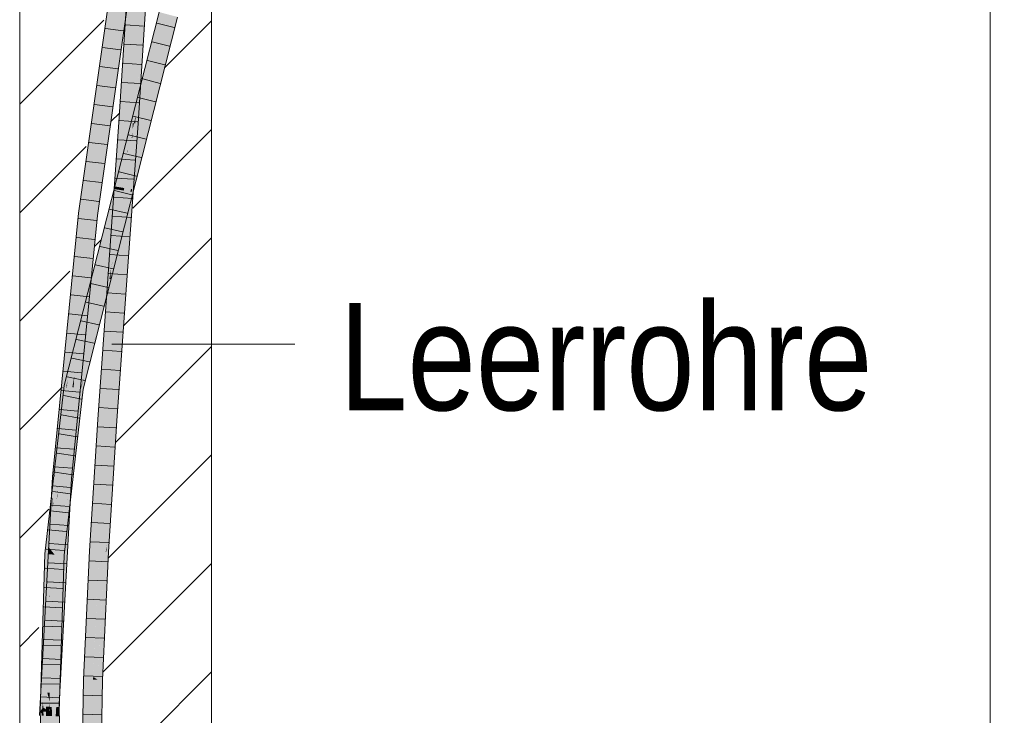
# Model space of a CAD drawing. Extents: x -720 to 300, y 62 to 1162.
# Tile 127 of 143: x 164 to 177, y 808 to 817. Entities that reach past the tile are written whole.
import ezdxf
from ezdxf.lldxf.tags import DXFTag

# ---------------------------------------------------------------- set-up
doc = ezdxf.new("R2010")
doc.units = 0
doc.layers.get('0').update_dxf_attribs({"lineweight": 13})
for name, color, linetype, lineweight, true_color in [('E_Detail_Beschriftung', 7, 'Continuous', 13, 0x009900), ('E_Detail_Wandschraffur', 7, 'Continuous', 5, 0xc0c0c0), ('E_Leerrohr 25-A06G942U8I', 7, 'Continuous', 9, 0xff8000), ('E_Leerrohr 25-Shading', 7, 'Continuous', 9, 0xff8000)]:
    doc.layers.add(name, color=color, linetype=linetype, lineweight=lineweight, true_color=true_color)
doc.layers.add('E_Detail_Linie_Text_Bem', color=7, linetype='Continuous', lineweight=13)
doc.styles.get("Standard").update_dxf_attribs({"font": 'ARIALN.TTF'})
tags = doc.linetypes.add('fein_strichliert', pattern=[4, 1, -2, 1]).pattern_tags.tags
tags[8:9] = [DXFTag(74, 4), DXFTag(75, 0), DXFTag(340, '0'), DXFTag(46, 0.0), DXFTag(50, 0.0), DXFTag(44, 0.0), DXFTag(45, 0.0)]
tags[6:7] = [DXFTag(74, 4), DXFTag(75, 0), DXFTag(340, '0'), DXFTag(46, 0.0), DXFTag(50, 0.0), DXFTag(44, 0.0), DXFTag(45, 0.0)]
tags[4:5] = [DXFTag(74, 4), DXFTag(75, 0), DXFTag(340, '0'), DXFTag(46, 0.0), DXFTag(50, 0.0), DXFTag(44, 0.0), DXFTag(45, 0.0)]
tags = doc.linetypes.add('fein_strichliert-A06G942X8I', pattern=[4, 1, -2, 1]).pattern_tags.tags
tags[8:9] = [DXFTag(74, 4), DXFTag(75, 0), DXFTag(340, '0'), DXFTag(46, 0.0), DXFTag(50, 0.0), DXFTag(44, 0.0), DXFTag(45, 0.0)]
tags[6:7] = [DXFTag(74, 4), DXFTag(75, 0), DXFTag(340, '0'), DXFTag(46, 0.0), DXFTag(50, 0.0), DXFTag(44, 0.0), DXFTag(45, 0.0)]
tags[4:5] = [DXFTag(74, 4), DXFTag(75, 0), DXFTag(340, '0'), DXFTag(46, 0.0), DXFTag(50, 0.0), DXFTag(44, 0.0), DXFTag(45, 0.0)]

# ---------------------------------------------------------------- blocks, each defined once
blk = doc.blocks.new('Shading-A06G93Y98I', base_point=(164.311, 821.664))
at = {"layer": 'E_Leerrohr 25-Shading', "color": 31, "true_color": 0xfabd7f}
for points in [[(165.317, 818.511), (164.805, 814.91), (164.847, 814.573), (164.773, 814.582)], [(165.32, 818.51), (165.317, 818.511), (164.847, 814.573)], [(165.404, 818.498), (165.32, 818.51), (164.847, 814.573)], [(164.847, 814.573), (164.935, 814.563), (165.404, 818.498), (165.492, 818.486)], [(165.373, 815.763), (165.43, 818.053), (165.285, 815.769)], [(165.373, 815.763), (165.522, 818.1), (165.43, 818.053), (165.436, 818.105)], [(165.522, 818.1), (165.373, 815.763), (165.388, 815.762)], [(165.522, 818.1), (165.388, 815.762), (165.506, 817.494), (165.43, 815.759)], [(165.553, 818.098), (165.506, 817.494), (165.468, 815.859), (165.464, 815.84)], [(165.553, 818.098), (165.468, 815.859), (165.508, 816.481)], [(165.508, 816.481), (165.61, 818.095), (165.553, 818.098)], [(165.506, 817.494), (165.43, 815.759), (165.464, 815.84), (165.445, 815.758)], [(165.894, 817.176), (165.808, 817.199), (165.67, 816.298), (165.682, 816.674)], [(165.688, 816.007), (165.979, 817.154), (165.67, 816.298), (165.894, 817.176)], [(165.682, 816.674), (165.808, 817.199), (165.683, 816.704)], [(165.683, 816.704), (165.589, 816.337), (165.682, 816.674), (165.586, 816.277)], [(165.67, 816.298), (165.682, 816.674), (165.571, 816.021), (165.586, 816.277)], [(165.589, 816.337), (165.511, 816.028), (165.586, 816.277), (165.526, 816.027)], [(165.599, 816.018), (165.516, 815.331), (165.67, 816.298), (165.688, 816.007)], [(165.586, 816.277), (165.526, 816.027), (165.571, 816.021)], [(165.67, 816.298), (165.571, 816.021), (165.599, 816.018)], [(165.526, 816.027), (165.511, 816.028), (165.458, 815.744), (165.468, 815.859)], [(165.482, 815.555), (165.599, 816.018), (165.458, 815.744), (165.526, 816.027)], [(165.599, 816.018), (165.502, 815.635), (165.552, 815.628)], [(165.468, 815.859), (165.394, 815.567), (165.435, 815.652), (165.414, 815.565)], [(165.458, 815.744), (165.468, 815.859), (165.435, 815.652)], [(165.445, 815.758), (165.462, 815.757), (165.464, 815.84)], [(165.464, 815.84), (165.462, 815.757), (165.468, 815.859)], [(165.373, 815.763), (165.285, 815.769), (165.229, 813.721), (165.14, 813.728)], [(165.314, 814.881), (165.373, 815.763), (165.311, 814.881)], [(165.363, 815.396), (165.373, 815.763), (165.342, 815.305)], [(165.388, 815.762), (165.373, 815.763), (165.367, 815.414), (165.363, 815.396)], [(165.388, 815.762), (165.367, 815.414), (165.43, 815.759), (165.398, 815.551)], [(165.462, 815.757), (165.388, 814.869), (165.398, 814.867)], [(165.388, 814.869), (165.462, 815.757), (165.421, 815.564), (165.452, 815.757)], [(165.426, 815.673), (165.43, 815.759), (165.398, 815.551)], [(165.452, 815.757), (165.445, 815.758), (165.421, 815.564), (165.426, 815.673)], [(165.44, 815.561), (165.457, 815.743), (165.421, 815.564), (165.435, 815.652)], [(165.445, 815.758), (165.43, 815.759), (165.426, 815.673)], [(165.441, 815.561), (165.458, 815.744), (165.44, 815.561), (165.457, 815.743)], [(165.482, 815.555), (165.458, 815.744), (165.441, 815.561)], [(165.482, 815.555), (165.371, 815.118), (165.374, 814.773), (165.238, 814.235)], [(165.414, 815.565), (165.394, 815.567), (165.309, 815.128), (165.283, 815.132)], [(165.309, 815.128), (165.35, 815.122), (165.414, 815.565), (165.421, 815.564)], [(165.35, 815.122), (165.371, 815.118), (165.421, 815.564), (165.438, 815.561)], [(165.388, 814.869), (165.426, 815.673), (165.361, 815.304), (165.398, 815.551)], [(165.367, 815.414), (165.361, 815.304), (165.398, 815.551)], [(165.371, 815.118), (165.482, 815.555), (165.438, 815.561)], [(165.482, 815.555), (165.411, 815.035), (165.516, 815.331), (165.407, 814.901)], [(165.435, 815.652), (165.414, 815.565), (165.421, 815.564)], [(165.502, 815.635), (165.482, 815.555), (165.552, 815.628), (165.516, 815.331)], [(165.335, 814.878), (165.342, 815.305), (165.314, 814.881)], [(165.335, 814.878), (165.361, 815.304), (165.342, 815.305), (165.363, 815.396)], [(165.361, 815.304), (165.335, 814.877), (165.349, 814.875)], [(165.388, 814.869), (165.361, 815.304), (165.349, 814.875)], [(165.363, 815.396), (165.361, 815.304), (165.367, 815.414)], [(165.238, 814.235), (165.371, 815.118), (165.171, 813.971), (165.319, 814.915)], [(165.309, 815.128), (165.283, 815.132), (165.26, 814.924), (165.232, 814.929)], [(165.26, 814.924), (165.316, 814.915), (165.309, 815.128), (165.35, 815.122)], [(165.316, 814.915), (165.319, 814.915), (165.35, 815.122), (165.352, 815.121)], [(165.319, 814.915), (165.371, 815.118), (165.352, 815.121)], [(165.411, 815.035), (165.374, 814.773), (165.407, 814.901)], [(164.805, 814.91), (164.759, 814.584), (164.773, 814.582)], [(165.171, 813.971), (165.319, 814.915), (165.153, 813.899), (165.311, 814.881)], [(165.26, 814.924), (165.232, 814.929), (165.252, 814.891), (165.223, 814.895)], [(165.311, 814.881), (165.316, 814.915), (165.252, 814.891), (165.26, 814.924)], [(165.311, 814.881), (165.319, 814.915), (165.316, 814.915)], [(165.252, 814.891), (164.669, 812.471), (165.311, 814.881), (164.659, 812.316)], [(165.311, 814.881), (164.659, 812.316), (165.153, 813.899), (164.746, 812.297)], [(165.223, 814.895), (164.805, 813.248), (165.252, 814.891), (164.669, 812.471)], [(165.236, 813.721), (165.314, 814.881), (165.229, 813.721), (165.311, 814.881)], [(165.314, 814.881), (165.236, 813.721), (165.335, 814.878), (165.264, 813.719)], [(165.335, 814.877), (165.264, 813.719), (165.349, 814.875), (165.317, 813.715)], [(165.349, 814.875), (165.317, 813.715), (165.388, 814.869), (165.365, 814.403)], [(165.388, 814.869), (165.365, 814.403), (165.398, 814.867)], [(164.508, 811.139), (164.596, 811.132), (164.847, 814.573), (164.935, 814.563)], [(164.62, 812.669), (164.759, 814.584), (164.518, 811.807), (164.581, 812.774)], [(164.65, 812.576), (164.847, 814.573), (164.607, 812.428), (164.773, 814.582)], [(164.638, 812.822), (164.773, 814.582), (164.62, 812.669), (164.759, 814.584)], [(165.229, 813.721), (165.14, 813.728), (165.097, 811.889), (165.009, 811.895)], [(165.236, 813.721), (165.229, 813.721), (165.112, 811.888), (165.097, 811.889)], [(165.152, 811.885), (165.264, 813.719), (165.112, 811.888), (165.236, 813.721)], [(165.185, 811.883), (165.317, 813.715), (165.152, 811.885), (165.264, 813.719)], [(164.688, 812.788), (164.669, 812.471), (164.805, 813.248)], [(164.518, 811.807), (164.581, 812.774), (164.466, 811.369), (164.502, 811.978)], [(164.688, 812.788), (164.573, 812.334), (164.617, 812.325)], [(164.62, 812.669), (164.6, 812.403), (164.638, 812.822), (164.607, 812.428)], [(164.617, 812.325), (164.642, 812.319), (164.688, 812.788), (164.669, 812.471)], [(164.6, 812.403), (164.62, 812.669), (164.58, 812.332)], [(164.508, 811.139), (164.65, 812.576), (164.607, 812.428)], [(164.642, 812.319), (164.659, 812.316), (164.669, 812.471)], [(164.518, 811.807), (164.475, 811.142), (164.6, 812.403), (164.508, 811.139)], [(164.6, 812.403), (164.508, 811.139), (164.607, 812.428)], [(164.518, 811.807), (164.6, 812.403), (164.58, 812.332)], [(164.496, 811.665), (164.453, 811.014), (164.565, 812.263), (164.558, 812.172)], [(164.558, 812.172), (164.463, 810.865), (164.573, 812.334), (164.464, 810.865)], [(164.493, 810.864), (164.617, 812.325), (164.464, 810.865), (164.573, 812.334)], [(164.493, 810.864), (164.659, 812.316), (164.516, 811.138), (164.642, 812.319)], [(164.581, 810.859), (164.746, 812.297), (164.493, 810.864), (164.659, 812.316)], [(164.642, 812.319), (164.617, 812.325), (164.516, 811.138)], [(164.558, 812.172), (164.573, 812.334), (164.565, 812.263)], [(164.463, 810.865), (164.558, 812.172), (164.443, 810.866), (164.453, 811.014)], [(164.466, 811.369), (164.502, 811.978), (164.44, 811.144), (164.42, 811.146)], [(165.097, 811.889), (165.009, 811.895), (164.989, 810.179), (164.9, 810.184)], [(165.112, 811.888), (165.097, 811.889), (165.003, 810.178), (164.989, 810.179)], [(165.055, 810.176), (165.152, 811.885), (165.003, 810.178), (165.112, 811.888)], [(165.055, 810.176), (165.185, 811.883), (165.152, 811.885)], [(165.185, 811.883), (165.055, 810.176), (165.06, 810.175)], [(165.185, 811.883), (165.06, 810.175), (165.173, 811.686), (165.063, 810.175)], [(164.475, 811.142), (164.518, 811.807), (164.453, 811.143), (164.466, 811.369)], [(164.432, 810.867), (164.496, 811.665), (164.405, 810.869)], [(164.453, 811.014), (164.496, 811.665), (164.439, 810.866), (164.432, 810.867)], [(165.063, 810.175), (165.077, 810.174), (165.173, 811.686)], [(164.453, 811.143), (164.466, 811.369), (164.44, 811.144)], [(164.366, 808.831), (164.361, 808.524), (164.453, 811.143), (164.475, 811.142)], [(164.508, 811.139), (164.361, 808.466), (164.425, 808.028), (164.378, 808.03)], [(164.379, 809.62), (164.44, 811.144), (164.415, 810.949)], [(164.379, 809.62), (164.379, 809.173), (164.44, 811.144), (164.453, 811.143)], [(164.415, 810.949), (164.42, 811.146), (164.405, 810.87)], [(164.44, 811.144), (164.42, 811.146), (164.415, 810.949)], [(164.508, 811.139), (164.425, 808.028), (164.596, 811.132)], [(164.475, 811.142), (164.431, 810.13), (164.508, 811.139), (164.493, 810.859)], [(164.397, 810.728), (164.379, 809.62), (164.405, 810.87), (164.415, 810.949)], [(164.443, 810.866), (164.453, 811.014), (164.439, 810.866)], [(164.376, 810.177), (164.397, 810.801), (164.345, 810.217), (164.36, 810.478)], [(164.431, 810.13), (164.361, 808.524), (164.493, 810.859), (164.361, 808.466)], [(164.376, 810.177), (164.432, 810.867), (164.38, 810.298), (164.405, 810.869)], [(164.432, 810.867), (164.376, 810.177), (164.439, 810.866)], [(164.395, 810.154), (164.443, 810.866), (164.376, 810.177), (164.439, 810.866)], [(164.405, 810.869), (164.397, 810.801), (164.38, 810.298)], [(164.395, 810.154), (164.41, 810.135), (164.443, 810.866), (164.463, 810.865)], [(164.493, 810.864), (164.464, 810.865), (164.41, 810.135)], [(164.463, 810.865), (164.41, 810.135), (164.464, 810.865)], [(164.498, 810.128), (164.581, 810.859), (164.41, 810.135), (164.493, 810.864)], [(164.397, 810.728), (164.353, 809.393), (164.379, 809.62), (164.344, 808.328)], [(164.361, 810.068), (164.357, 809.932), (164.397, 810.728), (164.353, 809.393)], [(164.36, 810.478), (164.337, 810.277), (164.345, 810.217), (164.335, 810.231)], [(164.332, 810.234), (164.322, 810.141), (164.329, 810.141)], [(164.332, 810.234), (164.329, 810.141), (164.335, 810.231), (164.33, 810.141)], [(164.335, 810.231), (164.33, 810.141), (164.345, 810.217), (164.341, 810.14)], [(164.337, 810.277), (164.332, 810.234), (164.335, 810.231)], [(164.345, 810.217), (164.341, 810.14), (164.375, 810.179), (164.373, 810.138)], [(164.373, 810.138), (164.375, 810.137), (164.375, 810.179), (164.376, 810.177)], [(164.376, 810.177), (164.375, 810.137), (164.395, 810.154), (164.394, 810.136)], [(164.989, 810.179), (164.9, 810.184), (164.912, 808.505), (164.824, 808.508)], [(165.003, 810.178), (164.989, 810.179), (164.914, 808.542)], [(164.974, 808.503), (165.055, 810.176), (164.914, 808.542), (165.003, 810.178)], [(165.011, 809.202), (164.974, 808.503), (165.077, 810.174), (165.001, 808.502)], [(165.04, 809.865), (164.999, 809.011), (165.063, 810.175), (165.011, 809.202)], [(165.063, 810.175), (165.011, 809.202), (165.077, 810.174)], [(165.063, 810.175), (165.055, 810.176), (165.04, 809.865)], [(164.328, 810.012), (164.322, 810.141), (164.317, 809.198), (164.265, 808.341)], [(164.34, 809.687), (164.325, 809.126), (164.361, 810.068), (164.31, 808.203)], [(164.33, 809.421), (164.336, 809.799), (164.321, 809.268), (164.329, 810.141)], [(164.322, 810.141), (164.328, 810.012), (164.329, 810.141)], [(164.341, 810.14), (164.329, 810.141), (164.336, 809.799)], [(164.338, 809.932), (164.343, 809.631), (164.341, 810.14), (164.373, 810.138)], [(164.343, 809.631), (164.361, 808.566), (164.373, 810.138), (164.375, 810.137)], [(164.364, 808.982), (164.361, 808.566), (164.394, 810.136), (164.41, 810.135)], [(164.361, 808.566), (164.498, 810.128), (164.41, 810.135)], [(164.361, 808.566), (164.397, 808.332), (164.498, 810.128), (164.441, 808.329)], [(164.394, 810.136), (164.375, 810.137), (164.372, 809.302), (164.369, 809.438)], [(164.394, 810.136), (164.41, 810.135), (164.395, 810.154)], [(164.328, 810.012), (164.305, 808.338), (164.312, 808.338)], [(164.353, 809.393), (164.357, 809.932), (164.309, 808.151), (164.31, 808.203)], [(164.338, 809.932), (164.336, 809.799), (164.339, 809.637)], [(164.339, 809.637), (164.34, 809.586), (164.338, 809.932), (164.343, 809.631)], [(164.336, 809.799), (164.314, 808.338), (164.339, 809.637), (164.315, 808.337)], [(164.332, 809.553), (164.325, 809.126), (164.34, 809.687)], [(164.325, 809.126), (164.332, 809.553), (164.267, 808.034), (164.259, 808.229)], [(164.339, 809.637), (164.315, 808.337), (164.345, 808.336)], [(164.34, 809.586), (164.339, 809.637), (164.339, 809.573)], [(164.352, 808.335), (164.361, 808.566), (164.339, 809.573), (164.34, 809.586)], [(164.352, 808.335), (164.339, 809.573), (164.345, 808.336)], [(164.34, 809.586), (164.361, 808.566), (164.343, 809.631)], [(164.343, 808.151), (164.379, 809.62), (164.344, 808.328)], [(164.343, 808.151), (164.353, 808.335), (164.379, 809.62), (164.361, 808.524)], [(164.379, 809.173), (164.379, 809.62), (164.375, 809.346)], [(164.353, 809.393), (164.309, 808.151), (164.311, 808.151)], [(164.344, 808.328), (164.353, 809.393), (164.34, 808.151), (164.311, 808.151)], [(164.314, 808.337), (164.33, 809.421), (164.312, 808.337), (164.321, 809.268)], [(164.369, 809.438), (164.364, 808.982), (164.372, 809.302)], [(164.366, 808.831), (164.379, 809.173), (164.375, 809.346)], [(164.317, 809.198), (164.265, 808.341), (164.305, 808.338)], [(164.999, 809.011), (164.974, 808.503), (165.011, 809.202)], [(164.325, 809.126), (164.267, 808.034), (164.297, 808.033)], [(164.325, 809.126), (164.3, 808.151), (164.31, 808.203), (164.309, 808.151)], [(164.353, 808.335), (164.361, 808.566), (164.352, 808.335)], [(164.366, 808.334), (164.361, 808.566), (164.353, 808.335)], [(164.353, 808.335), (164.361, 808.466), (164.361, 808.524)], [(164.397, 808.332), (164.361, 808.566), (164.366, 808.334)], [(164.912, 808.505), (164.824, 808.508), (164.878, 806.781), (164.79, 806.782)], [(164.974, 808.503), (164.912, 808.505), (164.913, 806.78), (164.878, 806.781)], [(164.974, 808.503), (164.914, 808.542), (164.912, 808.505)], [(164.966, 806.779), (165.001, 808.502), (164.913, 806.78), (164.974, 808.503)], [(164.373, 808.15), (164.361, 808.466), (164.343, 808.151)], [(164.265, 808.341), (164.259, 808.144), (164.305, 808.338), (164.302, 808.116)], [(164.305, 808.338), (164.302, 808.116), (164.312, 808.338), (164.31, 808.111)], [(164.31, 808.111), (164.311, 808.111), (164.312, 808.337), (164.314, 808.337)], [(164.314, 808.338), (164.311, 808.111), (164.315, 808.337)], [(164.315, 808.337), (164.311, 808.111), (164.345, 808.223), (164.342, 808.091)], [(164.315, 808.337), (164.345, 808.223), (164.345, 808.336)], [(164.341, 808.151), (164.344, 808.223), (164.34, 808.151), (164.344, 808.328)], [(164.345, 808.151), (164.352, 808.335), (164.345, 808.336)], [(164.353, 808.335), (164.352, 808.335), (164.345, 808.151)], [(164.345, 808.151), (164.346, 808.089), (164.353, 808.335)], [(164.371, 808.089), (164.366, 808.334), (164.346, 808.089), (164.353, 808.335)], [(164.371, 808.089), (164.434, 808.089), (164.366, 808.334), (164.397, 808.332)], [(164.397, 808.332), (164.434, 808.089), (164.441, 808.329)], [(164.255, 808.152), (164.248, 808.035), (164.262, 808.034)], [(164.261, 808.18), (164.259, 808.229), (164.258, 808.088), (164.255, 808.152)], [(164.259, 808.144), (164.257, 808.088), (164.26, 808.088)], [(164.258, 808.088), (164.262, 808.152), (164.26, 808.152)], [(164.258, 808.088), (164.262, 808.034), (164.262, 808.152), (164.267, 808.034)], [(164.259, 808.144), (164.26, 808.088), (164.302, 808.116), (164.302, 808.088)], [(164.262, 808.152), (164.261, 808.18), (164.26, 808.152)], [(164.3, 808.151), (164.297, 808.033), (164.309, 808.151), (164.306, 808.032)], [(164.302, 808.088), (164.31, 808.088), (164.302, 808.116), (164.31, 808.111)], [(164.306, 808.032), (164.308, 808.032), (164.31, 808.203)], [(164.311, 808.151), (164.308, 808.032), (164.34, 808.151), (164.336, 808.031)], [(164.309, 808.151), (164.308, 808.032), (164.311, 808.151)], [(164.31, 808.111), (164.31, 808.088), (164.342, 808.091), (164.342, 808.089)], [(164.343, 808.151), (164.344, 808.223), (164.336, 808.031)], [(164.336, 808.031), (164.341, 808.151), (164.34, 808.151)], [(164.378, 808.03), (164.373, 808.15), (164.336, 808.031), (164.343, 808.151)], [(164.345, 808.223), (164.342, 808.091), (164.345, 808.151), (164.343, 808.09)], [(164.343, 808.09), (164.346, 808.089), (164.345, 808.151)], [(164.26, 808.088), (164.257, 808.088), (164.259, 808.044)], [(164.26, 808.088), (164.259, 808.044), (164.302, 808.088), (164.318, 807.366)], [(164.319, 807.352), (164.259, 808.044), (164.332, 806.2)], [(164.318, 807.366), (164.319, 807.352), (164.302, 808.088), (164.31, 808.088)], [(164.342, 808.089), (164.31, 808.088), (164.344, 807.834)], [(164.31, 808.088), (164.319, 807.352), (164.327, 807.253)], [(164.344, 807.834), (164.31, 808.088), (164.353, 806.956), (164.327, 807.253)], [(164.342, 808.089), (164.346, 808.089), (164.342, 808.091)], [(164.346, 808.089), (164.342, 808.089), (164.361, 807.712), (164.344, 807.834)], [(164.371, 808.089), (164.346, 808.089), (164.361, 807.712)], [(164.511, 806.159), (164.434, 808.089), (164.361, 807.712), (164.371, 808.089)]]:
    blk.add_solid(points, dxfattribs=at)
at = {"layer": 'E_Leerrohr 25-Shading', "color": 43, "true_color": 0xd7ab7f}
for points in [[(165.317, 818.511), (165.281, 818.516), (164.805, 814.91), (164.922, 815.813)], [(164.922, 815.813), (165.281, 818.516), (165.179, 817.799)], [(165.25, 816.647), (165.492, 818.486), (164.935, 814.563)], [(165.527, 818.481), (165.492, 818.486), (165.25, 816.647)], [(165.33, 817.083), (165.528, 818.48), (165.316, 817.087), (165.527, 818.481)], [(165.427, 818.022), (165.251, 815.771), (165.43, 818.053), (165.259, 815.77)], [(165.363, 817.399), (165.251, 815.771), (165.427, 818.022)], [(165.429, 818.036), (165.316, 816.528), (165.279, 815.769), (165.262, 815.77)], [(165.285, 815.769), (165.43, 818.053), (165.279, 815.769), (165.429, 818.036)], [(165.508, 816.481), (165.478, 815.922), (165.61, 818.095), (165.518, 816.18)], [(165.61, 818.095), (165.518, 816.18), (165.643, 818.031), (165.53, 816.251)], [(165.179, 817.799), (164.862, 815.484), (164.922, 815.813), (164.814, 814.999)], [(164.862, 815.484), (165.179, 817.799), (164.889, 815.758)], [(165.249, 815.771), (165.251, 815.771), (165.334, 817.114), (165.363, 817.399)], [(165.018, 814.889), (165.33, 817.083), (165.25, 816.647), (165.316, 817.087)], [(165.808, 817.199), (165.773, 817.208), (165.683, 816.704), (165.717, 816.984)], [(166.014, 817.144), (165.979, 817.154), (165.716, 816.003), (165.688, 816.007)], [(165.724, 816.002), (166.014, 817.144), (165.716, 816.003)], [(165.717, 816.984), (165.773, 817.208), (165.717, 816.989)], [(165.683, 816.704), (165.717, 816.984), (165.589, 816.337), (165.632, 816.648)], [(165.717, 816.989), (165.634, 816.661), (165.717, 816.984), (165.632, 816.648)], [(165.018, 814.889), (165.25, 816.647), (164.965, 814.559), (164.935, 814.563)], [(165.589, 816.337), (165.632, 816.648), (165.506, 816.011), (165.556, 816.344)], [(165.632, 816.648), (165.634, 816.661), (165.556, 816.344), (165.559, 816.368)], [(165.316, 816.528), (165.259, 815.77), (165.262, 815.77)], [(165.462, 815.757), (165.469, 815.756), (165.508, 816.481)], [(165.559, 816.368), (165.303, 815.356), (165.556, 816.344), (165.33, 815.446)], [(165.556, 816.344), (165.33, 815.446), (165.506, 816.011)], [(165.589, 816.337), (165.506, 816.011), (165.511, 816.028)], [(165.518, 816.18), (165.498, 815.754), (165.53, 816.251)], [(165.478, 815.922), (165.469, 815.756), (165.518, 816.18), (165.498, 815.754)], [(165.468, 815.859), (165.511, 816.028), (165.478, 815.922)], [(165.716, 816.003), (165.688, 816.007), (165.594, 815.54), (165.57, 815.543)], [(165.607, 815.538), (165.724, 816.002), (165.594, 815.54), (165.716, 816.003)], [(164.805, 814.91), (164.922, 815.813), (164.805, 814.91), (164.814, 814.999)], [(165.394, 815.567), (165.468, 815.859), (165.33, 815.446), (165.478, 815.922)], [(164.887, 815.745), (164.768, 814.795), (164.889, 815.758), (164.862, 815.484)], [(164.774, 814.949), (164.768, 814.795), (164.887, 815.745)], [(165.285, 815.769), (165.145, 813.834), (165.153, 813.899), (165.144, 813.811)], [(165.285, 815.769), (165.146, 813.859), (165.147, 813.867)], [(165.285, 815.769), (165.279, 815.769), (165.146, 813.859), (165.161, 814.198)], [(165.262, 815.77), (165.191, 814.896), (165.279, 815.769), (165.161, 814.198)], [(165.259, 815.77), (165.195, 814.978), (165.262, 815.77), (165.191, 814.896)], [(165.199, 815.066), (165.195, 814.978), (165.251, 815.771), (165.259, 815.77)], [(165.251, 815.771), (165.249, 815.771), (165.199, 815.066)], [(165.374, 814.159), (165.469, 815.756), (165.398, 814.867), (165.462, 815.757)], [(165.435, 814.861), (165.498, 815.754), (165.416, 814.864), (165.469, 815.756)], [(165.394, 815.567), (165.33, 815.446), (165.202, 814.934)], [(165.216, 814.931), (165.394, 815.567), (165.202, 814.933), (165.202, 814.934)], [(165.283, 815.132), (165.394, 815.567), (165.223, 814.93), (165.216, 814.931)], [(164.862, 815.484), (164.768, 814.795), (164.814, 814.999), (164.759, 814.584)], [(165.303, 815.356), (165.202, 814.934), (165.33, 815.446)], [(165.408, 814.829), (165.31, 814.37), (165.594, 815.54), (165.607, 815.538)], [(165.57, 815.543), (165.516, 815.331), (165.594, 815.54), (165.408, 814.829)], [(165.202, 814.934), (165.303, 815.356), (165.196, 814.934), (165.212, 815.001)], [(165.423, 814.899), (165.516, 815.331), (165.407, 814.901)], [(165.188, 814.901), (165.195, 814.978), (165.187, 814.901), (165.199, 815.066)], [(165.232, 814.929), (165.283, 815.132), (165.223, 814.93)], [(164.774, 814.949), (164.723, 814.588), (164.729, 814.588)], [(164.729, 814.588), (164.741, 814.586), (164.774, 814.949), (164.768, 814.795)], [(164.814, 814.999), (164.759, 814.584), (164.805, 814.91)], [(165.179, 814.871), (165.103, 814.542), (165.212, 815.001)], [(165.196, 814.934), (165.177, 814.852), (165.202, 814.933)], [(165.195, 814.978), (165.188, 814.901), (165.191, 814.9)], [(165.202, 814.934), (165.192, 814.9), (165.193, 814.9)], [(165.206, 814.898), (165.216, 814.931), (165.193, 814.9), (165.202, 814.933)], [(165.202, 814.934), (165.196, 814.934), (165.202, 814.933)], [(165.223, 814.93), (165.216, 814.931), (165.213, 814.897), (165.206, 814.898)], [(165.222, 814.895), (165.232, 814.929), (165.213, 814.897), (165.223, 814.93)], [(165.223, 814.895), (165.232, 814.929), (165.222, 814.895)], [(164.741, 814.586), (164.759, 814.584), (164.768, 814.795)], [(165.223, 814.895), (165.092, 814.446), (164.896, 813.606)], [(165.179, 814.871), (164.993, 814.136), (164.927, 813.776)], [(164.965, 814.559), (164.971, 814.558), (165.018, 814.889)], [(165.223, 814.895), (165.222, 814.895), (165.043, 814.282), (165.052, 814.319)], [(165.052, 814.319), (165.222, 814.895), (165.088, 814.477), (165.213, 814.897)], [(165.103, 814.542), (165.088, 814.477), (165.193, 814.9), (165.206, 814.898)], [(165.206, 814.898), (165.088, 814.477), (165.213, 814.897)], [(165.192, 814.9), (165.177, 814.852), (165.193, 814.9), (165.103, 814.542)], [(165.191, 814.896), (165.152, 814.414), (165.126, 813.729), (165.104, 813.73)], [(165.191, 814.896), (165.126, 813.729), (165.161, 814.198)], [(165.31, 814.37), (165.408, 814.829), (165.134, 813.679), (165.183, 813.902)], [(165.188, 814.901), (165.176, 814.743), (165.191, 814.896), (165.152, 814.414)], [(165.176, 814.743), (165.188, 814.901), (165.187, 814.901)], [(165.183, 813.902), (165.408, 814.829), (165.274, 814.317)], [(165.188, 814.901), (165.191, 814.896), (165.191, 814.9)], [(165.374, 814.773), (165.274, 814.317), (165.398, 814.867), (165.399, 814.867)], [(165.399, 814.867), (165.274, 814.317), (165.416, 814.864), (165.408, 814.829)], [(165.365, 814.403), (165.348, 813.713), (165.398, 814.867), (165.374, 814.159)], [(165.374, 814.159), (165.364, 813.865), (165.416, 814.864), (165.435, 814.861)], [(165.399, 814.867), (165.407, 814.901), (165.398, 814.867)], [(165.407, 814.901), (165.399, 814.867), (165.423, 814.899), (165.416, 814.864)], [(165.274, 814.317), (165.374, 814.773), (165.15, 813.841), (165.238, 814.235)], [(164.729, 814.588), (164.581, 812.774), (164.741, 814.586)], [(164.729, 814.588), (164.608, 813.191), (164.581, 812.774), (164.581, 812.773)], [(164.581, 812.774), (164.759, 814.584), (164.741, 814.586)], [(164.608, 813.191), (164.729, 814.588), (164.63, 813.529), (164.723, 814.588)], [(164.63, 813.529), (164.723, 814.588), (164.651, 813.865)], [(164.841, 813.453), (164.935, 814.563), (164.805, 813.248)], [(164.854, 813.53), (164.965, 814.559), (164.841, 813.453), (164.935, 814.563)], [(164.889, 813.728), (164.971, 814.558), (164.854, 813.53), (164.965, 814.559)], [(165.092, 814.446), (165.043, 814.282), (164.896, 813.606), (164.805, 813.248)], [(165.365, 814.403), (165.317, 813.715), (165.321, 813.715)], [(165.348, 813.713), (165.365, 814.403), (165.321, 813.715)], [(165.274, 814.317), (165.13, 813.712), (165.183, 813.902), (165.117, 813.628)], [(165.13, 813.712), (165.274, 814.317), (165.151, 813.846)], [(164.993, 814.136), (164.972, 814.053), (164.805, 813.248), (164.688, 812.788)], [(164.993, 814.136), (164.805, 813.248), (164.927, 813.776)], [(165.146, 813.859), (165.161, 814.198), (165.126, 813.734)], [(165.152, 813.849), (165.238, 814.235), (165.171, 813.971)], [(165.348, 813.713), (165.353, 813.712), (165.374, 814.159), (165.364, 813.865)], [(164.688, 812.788), (164.972, 814.053), (164.688, 812.787), (164.707, 812.914)], [(164.707, 812.914), (164.972, 814.053), (164.725, 813.026), (164.815, 813.435)], [(165.153, 813.899), (164.746, 812.297), (165.072, 813.545)], [(165.072, 813.545), (165.09, 813.612), (165.153, 813.899), (165.147, 813.867)], [(165.09, 813.612), (165.15, 813.841), (165.171, 813.971), (165.152, 813.849)], [(165.134, 813.679), (165.183, 813.902), (165.109, 813.58), (165.117, 813.628)], [(165.144, 813.811), (165.14, 813.728), (165.153, 813.899)], [(165.147, 813.867), (165.171, 813.971), (165.153, 813.899)], [(164.413, 811.146), (164.651, 813.865), (164.486, 812.181)], [(164.413, 811.146), (164.42, 811.146), (164.651, 813.865), (164.63, 813.529)], [(165.15, 813.841), (165.09, 813.612), (164.989, 813.121), (164.948, 812.982)], [(165.15, 813.841), (164.989, 813.121), (165.151, 813.846), (165.13, 813.712)], [(165.136, 813.728), (165.145, 813.834), (165.126, 813.734), (165.146, 813.859)], [(165.145, 813.834), (165.136, 813.728), (165.141, 813.784)], [(165.136, 813.728), (165.137, 813.728), (165.141, 813.784)], [(165.141, 813.784), (165.137, 813.728), (165.144, 813.811), (165.14, 813.728)], [(165.145, 813.834), (165.141, 813.784), (165.144, 813.811)], [(165.146, 813.859), (165.145, 813.834), (165.147, 813.867)], [(164.822, 813.23), (164.794, 812.758), (164.854, 813.53), (164.889, 813.728)], [(165.13, 813.712), (164.989, 813.121), (165.117, 813.628), (165.016, 813.212)], [(165.137, 813.728), (164.994, 811.896), (165.003, 811.895)], [(165.137, 813.728), (165.089, 813.247), (164.994, 811.896), (165.025, 812.41)], [(165.003, 811.895), (165.009, 811.895), (165.137, 813.728), (165.14, 813.728)], [(165.015, 812.49), (165.125, 813.729), (165.087, 813.491)], [(165.015, 812.49), (165.089, 813.247), (165.125, 813.729), (165.126, 813.729)], [(165.117, 813.628), (165.016, 813.212), (165.109, 813.58)], [(165.125, 813.729), (165.104, 813.73), (165.087, 813.491)], [(165.126, 813.729), (165.089, 813.247), (165.136, 813.728)], [(165.089, 813.247), (165.137, 813.728), (165.136, 813.728)], [(165.136, 813.728), (165.126, 813.734), (165.126, 813.729)], [(165.317, 813.715), (165.185, 811.883), (165.261, 812.776), (165.192, 811.883)], [(165.298, 813.355), (165.222, 811.88), (165.348, 813.713), (165.318, 813.228)], [(165.317, 813.715), (165.261, 812.776), (165.298, 813.355)], [(165.298, 813.355), (165.348, 813.713), (165.321, 813.715)], [(165.317, 813.715), (165.298, 813.355), (165.321, 813.715)], [(165.318, 813.228), (165.353, 813.712), (165.348, 813.713)], [(164.502, 811.978), (164.608, 813.191), (164.42, 811.146), (164.63, 813.529)], [(164.964, 813.065), (165.072, 813.545), (164.746, 812.299)], [(164.822, 813.23), (164.854, 813.53), (164.841, 813.453)], [(164.948, 812.982), (165.09, 813.612), (164.935, 812.937), (165.072, 813.545)], [(164.596, 811.132), (164.822, 813.23), (164.805, 813.248), (164.841, 813.453)], [(164.725, 813.026), (164.815, 813.435), (164.745, 813.162)], [(165.008, 812.182), (165.089, 813.247), (165.043, 812.779)], [(165.203, 811.882), (165.222, 811.88), (165.298, 813.355)], [(164.608, 813.191), (164.502, 811.978), (164.581, 812.773)], [(164.738, 813.134), (164.582, 812.418), (164.572, 812.334), (164.57, 812.334)], [(164.738, 813.134), (164.572, 812.334), (164.586, 812.399)], [(164.582, 812.418), (164.738, 813.134), (164.613, 812.641)], [(164.586, 812.399), (164.725, 813.026), (164.738, 813.134), (164.745, 813.162)], [(164.749, 812.36), (164.822, 813.23), (164.61, 811.131), (164.596, 811.132)], [(164.794, 812.758), (164.822, 813.23), (164.749, 812.36)], [(164.796, 812.447), (164.9, 812.756), (165.016, 813.212)], [(164.941, 812.952), (164.986, 813.11), (164.948, 812.982), (164.989, 813.121)], [(164.986, 813.11), (165.016, 813.212), (164.989, 813.121)], [(164.573, 812.334), (164.707, 812.914), (164.586, 812.399), (164.725, 813.026)], [(164.935, 812.937), (164.964, 813.065), (164.746, 812.297), (164.746, 812.299)], [(164.948, 812.982), (164.935, 812.937), (164.941, 812.952), (164.926, 812.901)], [(164.707, 812.914), (164.573, 812.334), (164.688, 812.787)], [(164.935, 812.937), (164.746, 812.297), (164.926, 812.901), (164.796, 812.447)], [(164.715, 811.966), (164.794, 812.758), (164.749, 812.36)], [(164.763, 812.294), (164.9, 812.756), (164.753, 812.296), (164.796, 812.447)], [(164.782, 812.29), (164.9, 812.756), (164.763, 812.294)], [(164.972, 811.897), (165.043, 812.779), (165.015, 812.49)], [(164.972, 811.897), (164.986, 811.896), (165.043, 812.779), (165.008, 812.182)], [(165.192, 811.883), (165.203, 811.882), (165.261, 812.776)], [(164.564, 812.336), (164.582, 812.418), (164.537, 812.341), (164.613, 812.641)], [(164.486, 811.892), (164.564, 812.336), (164.537, 812.341)], [(164.582, 812.418), (164.564, 812.336), (164.57, 812.334)], [(164.572, 812.334), (164.573, 812.334), (164.586, 812.399)], [(164.619, 811.13), (164.715, 811.966), (164.61, 811.131), (164.749, 812.36)], [(164.796, 812.447), (164.746, 812.297), (164.753, 812.296)], [(165.025, 812.41), (164.986, 811.896), (164.994, 811.896)], [(164.486, 811.892), (164.397, 810.801), (164.564, 812.336), (164.496, 811.665)], [(164.57, 812.334), (164.564, 812.336), (164.565, 812.262), (164.496, 811.665)], [(164.498, 810.128), (164.763, 812.294), (164.581, 810.859)], [(164.763, 812.294), (164.498, 810.128), (164.782, 812.29), (164.778, 812.256)], [(164.572, 812.334), (164.57, 812.334), (164.565, 812.263), (164.565, 812.262)], [(164.565, 812.263), (164.573, 812.334), (164.572, 812.334)], [(164.581, 810.859), (164.616, 811.131), (164.746, 812.297), (164.753, 812.296)], [(164.778, 812.256), (164.594, 810.859), (164.709, 811.658), (164.599, 810.859)], [(164.616, 811.131), (164.763, 812.294), (164.753, 812.296)], [(164.424, 811.41), (164.443, 811.576), (164.46, 811.926), (164.486, 812.181)], [(164.619, 811.13), (164.633, 811.129), (164.715, 811.966)], [(164.394, 811.148), (164.424, 811.41), (164.421, 811.522), (164.46, 811.926)], [(164.443, 811.365), (164.486, 811.892), (164.398, 810.908), (164.423, 811.214)], [(164.423, 811.214), (164.486, 811.892), (164.46, 811.673)], [(164.986, 811.896), (164.972, 811.897), (164.873, 810.185), (164.864, 810.186)], [(164.986, 811.896), (164.873, 810.185), (164.953, 811.115), (164.894, 810.184)], [(164.986, 811.896), (164.953, 811.115), (164.994, 811.896)], [(164.994, 811.896), (164.984, 811.699), (165.003, 811.895), (164.99, 811.699)], [(165.003, 811.895), (164.99, 811.699), (165.009, 811.895), (164.996, 811.698)], [(165.173, 811.686), (165.178, 811.685), (165.185, 811.883), (165.192, 811.883)], [(165.178, 811.685), (165.191, 811.685), (165.192, 811.883), (165.203, 811.882)], [(165.209, 811.683), (165.222, 811.88), (165.191, 811.685), (165.203, 811.882)], [(164.99, 811.699), (164.894, 810.184), (164.996, 811.698), (164.9, 810.184)], [(164.984, 811.699), (164.953, 811.115), (164.99, 811.699)], [(164.408, 811.147), (164.443, 811.576), (164.406, 811.147), (164.424, 811.41)], [(164.408, 811.147), (164.411, 811.147), (164.443, 811.576), (164.424, 811.299)], [(164.421, 811.326), (164.423, 811.214), (164.46, 811.673)], [(164.602, 810.858), (164.709, 811.658), (164.599, 810.859)], [(164.618, 810.857), (164.709, 811.658), (164.602, 810.858)], [(165.173, 811.686), (165.077, 810.174), (165.176, 811.415), (165.092, 810.255)], [(165.104, 810.173), (165.113, 810.172), (165.191, 811.685), (165.209, 811.683)], [(165.173, 811.686), (165.176, 811.415), (165.191, 811.685)], [(164.394, 811.148), (164.421, 811.522), (164.39, 811.148), (164.396, 811.269)], [(164.443, 811.365), (164.337, 810.277), (164.424, 811.132), (164.36, 810.478)], [(164.421, 811.326), (164.377, 810.782), (164.423, 811.214), (164.367, 810.606)], [(164.377, 810.782), (164.421, 811.326), (164.379, 810.813)], [(164.379, 810.813), (164.421, 811.326), (164.396, 811.11)], [(164.424, 811.41), (164.394, 811.148), (164.406, 811.147)], [(165.092, 810.255), (165.117, 810.393), (165.176, 811.415)], [(164.398, 810.908), (164.423, 811.214), (164.365, 810.563), (164.367, 810.606)], [(164.396, 811.269), (164.384, 811.149), (164.39, 811.148)], [(164.411, 811.147), (164.413, 811.146), (164.424, 811.299)], [(164.371, 810.895), (164.34, 810.334), (164.396, 811.11), (164.379, 810.813)], [(164.361, 810.068), (164.397, 810.728), (164.411, 811.147), (164.413, 811.146)], [(164.371, 810.919), (164.37, 810.871), (164.384, 811.149), (164.372, 810.871)], [(164.384, 811.149), (164.372, 810.871), (164.39, 811.148), (164.374, 810.871)], [(164.39, 811.148), (164.374, 810.871), (164.382, 810.871)], [(164.39, 811.148), (164.382, 810.87), (164.394, 811.148), (164.384, 810.87)], [(164.393, 810.87), (164.406, 811.147), (164.384, 810.87), (164.394, 811.148)], [(164.395, 810.869), (164.399, 810.953), (164.393, 810.87), (164.406, 811.147)], [(164.411, 811.147), (164.408, 811.147), (164.398, 810.87), (164.395, 810.87)], [(164.424, 811.132), (164.398, 810.869), (164.403, 810.869)], [(164.408, 811.147), (164.406, 811.147), (164.399, 810.953)], [(164.413, 811.146), (164.403, 810.87), (164.42, 811.146), (164.405, 810.87)], [(164.633, 811.129), (164.619, 811.13), (164.486, 808.463), (164.551, 810.045)], [(164.551, 810.045), (164.619, 811.13), (164.565, 810.387), (164.61, 811.131)], [(164.585, 810.859), (164.596, 811.132), (164.581, 810.859)], [(164.594, 810.859), (164.61, 811.131), (164.585, 810.859), (164.596, 811.132)], [(164.259, 808.229), (164.367, 810.752), (164.212, 808.036), (164.371, 810.919)], [(164.368, 810.871), (164.285, 810.144), (164.37, 810.871), (164.34, 810.334)], [(164.34, 810.334), (164.337, 810.277), (164.379, 810.813), (164.377, 810.782)], [(164.395, 810.87), (164.34, 809.687), (164.398, 810.87), (164.361, 810.068)], [(164.374, 810.871), (164.367, 810.752), (164.379, 810.756), (164.344, 809.848)], [(164.398, 810.869), (164.36, 810.478), (164.403, 810.869), (164.397, 810.801)], [(164.365, 810.237), (164.395, 810.869), (164.366, 810.266), (164.393, 810.87)], [(164.379, 810.756), (164.366, 810.266), (164.384, 810.87), (164.393, 810.87)], [(164.37, 810.871), (164.367, 810.752), (164.372, 810.871)], [(164.372, 810.871), (164.367, 810.752), (164.374, 810.871)], [(164.371, 810.895), (164.368, 810.871), (164.37, 810.871)], [(164.374, 810.871), (164.379, 810.756), (164.382, 810.871)], [(164.382, 810.87), (164.379, 810.756), (164.384, 810.87)], [(164.403, 810.87), (164.397, 810.728), (164.405, 810.87)], [(164.441, 808.328), (164.55, 810.127), (164.581, 810.857)], [(164.504, 810.128), (164.602, 810.858), (164.498, 810.128), (164.599, 810.859)], [(164.594, 810.859), (164.498, 810.128), (164.599, 810.859)], [(164.504, 810.128), (164.534, 810.126), (164.602, 810.858), (164.618, 810.857)], [(164.581, 810.857), (164.55, 810.127), (164.585, 810.859), (164.565, 810.387)], [(164.565, 810.387), (164.594, 810.859), (164.585, 810.859)], [(164.581, 810.857), (164.585, 810.859), (164.581, 810.859)], [(164.332, 809.553), (164.344, 809.848), (164.259, 808.229), (164.367, 810.752)], [(164.377, 810.782), (164.337, 810.277), (164.367, 810.606)], [(164.344, 809.848), (164.34, 809.687), (164.379, 810.756), (164.366, 810.266)], [(164.367, 810.606), (164.337, 810.277), (164.365, 810.563)], [(164.285, 810.144), (164.322, 810.141), (164.34, 810.334), (164.332, 810.234)], [(164.332, 810.234), (164.337, 810.277), (164.34, 810.334)], [(164.444, 808.329), (164.551, 810.045), (164.441, 808.329), (164.565, 810.387)], [(165.1, 810.173), (165.117, 810.393), (165.086, 810.174), (165.092, 810.255)], [(165.104, 810.173), (165.117, 810.393), (165.1, 810.173)], [(164.366, 810.266), (164.34, 809.687), (164.365, 810.237)], [(164.873, 810.185), (164.864, 810.186), (164.798, 808.509), (164.787, 808.509)], [(164.798, 808.509), (164.894, 810.184), (164.873, 810.185)], [(164.798, 808.509), (164.824, 808.508), (164.894, 810.184), (164.826, 808.547)], [(164.826, 808.547), (164.9, 810.184), (164.894, 810.184)], [(165.001, 808.502), (165.035, 809.002), (165.086, 810.174), (165.1, 810.173)], [(165.077, 810.174), (165.001, 808.502), (165.086, 810.174)], [(165.037, 808.501), (165.113, 810.172), (165.033, 808.501), (165.104, 810.173)], [(165.035, 809.002), (165.084, 809.703), (165.1, 810.173), (165.104, 810.173)], [(165.092, 810.255), (165.077, 810.174), (165.086, 810.174)], [(164.265, 808.341), (164.322, 810.141), (164.229, 808.343), (164.285, 810.144)], [(164.456, 808.149), (164.486, 808.463), (164.432, 808.15), (164.551, 810.045)], [(164.498, 810.128), (164.436, 808.111), (164.504, 810.128)], [(164.498, 810.128), (164.441, 808.329), (164.436, 808.111), (164.436, 808.103)], [(164.504, 810.128), (164.444, 808.329), (164.486, 808.567), (164.46, 808.328)], [(164.504, 810.128), (164.486, 808.567), (164.534, 810.126)], [(164.34, 809.687), (164.344, 809.848), (164.332, 809.553)], [(165.014, 808.502), (165.084, 809.703), (165.008, 808.502), (165.035, 809.002)], [(165.014, 808.502), (165.019, 808.502), (165.084, 809.703), (165.071, 809.39)], [(165.019, 808.502), (165.033, 808.501), (165.071, 809.39)], [(165.035, 809.002), (165.001, 808.502), (165.008, 808.502)], [(164.473, 808.327), (164.486, 808.567), (164.46, 808.328)], [(164.478, 808.327), (164.486, 808.567), (164.473, 808.327)], [(164.798, 808.509), (164.787, 808.509), (164.775, 806.782), (164.753, 806.782)], [(164.79, 806.782), (164.824, 808.508), (164.775, 806.782), (164.798, 808.509)], [(164.968, 806.779), (165.014, 808.502), (164.966, 806.779), (165.008, 808.502)], [(165.008, 808.502), (165.001, 808.502), (164.966, 806.779)], [(164.968, 806.779), (164.971, 806.779), (165.014, 808.502), (165.019, 808.502)], [(164.971, 806.779), (164.998, 806.779), (165.019, 808.502), (165.033, 808.501)], [(165.003, 806.779), (165.037, 808.501), (164.998, 806.779), (165.033, 808.501)], [(164.486, 808.463), (164.456, 808.149), (164.468, 808.149)], [(164.221, 808.088), (164.259, 808.144), (164.229, 808.343), (164.265, 808.341)], [(164.441, 808.328), (164.425, 808.028), (164.441, 808.329), (164.444, 808.329)], [(164.437, 808.15), (164.441, 808.329), (164.434, 808.089)], [(164.444, 808.329), (164.436, 808.111), (164.46, 808.328)], [(164.436, 808.089), (164.46, 808.328), (164.436, 808.111)], [(164.436, 808.089), (164.46, 808.089), (164.46, 808.328), (164.473, 808.327)], [(164.46, 808.089), (164.471, 808.089), (164.473, 808.327), (164.478, 808.327)], [(164.259, 808.229), (164.212, 808.036), (164.241, 808.035)], [(164.259, 808.144), (164.221, 808.088), (164.256, 808.088)], [(164.252, 808.152), (164.241, 808.035), (164.255, 808.152), (164.248, 808.035)], [(164.259, 808.229), (164.252, 808.152), (164.255, 808.152)], [(164.257, 808.088), (164.259, 808.144), (164.256, 808.088)], [(164.444, 808.027), (164.456, 808.149), (164.425, 808.028), (164.432, 808.15)], [(164.436, 808.103), (164.434, 808.089), (164.435, 808.089)], [(164.436, 808.089), (164.436, 808.111), (164.435, 808.089), (164.436, 808.103)], [(164.456, 808.149), (164.444, 808.027), (164.468, 808.149), (164.461, 808.027)], [(164.298, 806.145), (164.334, 806.147), (164.221, 808.088), (164.333, 806.167)], [(164.221, 808.088), (164.259, 808.044), (164.256, 808.088)], [(164.221, 808.088), (164.333, 806.167), (164.259, 808.044), (164.332, 806.2)], [(164.259, 808.044), (164.257, 808.088), (164.256, 808.088)], [(164.48, 807.213), (164.434, 808.089), (164.511, 806.159)], [(164.448, 807.844), (164.434, 808.089), (164.48, 807.242), (164.48, 807.213)], [(164.434, 808.089), (164.448, 807.844), (164.436, 808.089)], [(164.448, 807.844), (164.46, 808.089), (164.436, 808.089)], [(164.448, 807.844), (164.547, 806.161), (164.46, 808.089), (164.486, 807.712)], [(164.486, 807.712), (164.471, 808.089), (164.46, 808.089)]]:
    blk.add_solid(points, dxfattribs=at)
blk = doc.blocks.new('Referenz-A06G94308I')
at = {"layer": 'E_Detail_Linie_Text_Bem', "linetype": 'fein_strichliert-A06G942X8I', "ltscale": 0.65}
blk.add_line((176.608, 780.791), (176.608, 842.107), dxfattribs=at)
at = {"layer": 'E_Detail_Linie_Text_Bem', "linetype": 'Continuous', "ltscale": 0.13}
for p, q in [((163.956, 810.88), (163.956, 822.68)), ((166.456, 822.68), (166.456, 782.68)), ((163.956, 810.68), (163.956, 810.88)), ((163.956, 782.68), (163.956, 810.68))]:
    blk.add_line(p, q, dxfattribs=at)
at = {"layer": 'E_Detail_Linie_Text_Bem', "color": 0, "linetype": 'Continuous', "ltscale": 0.13}
blk.add_line((165.158, 812.877), (167.541, 812.877), dxfattribs=at)
at = {"layer": 'E_Detail_Wandschraffur', "linetype": 'ByBlock', "ltscale": 0.13}
for p, q in [((163.956, 816.006), (165.054, 817.104)), ((165.431, 814.653), (166.456, 815.677)), ((164.931, 814.153), (165.019, 814.241)), ((163.956, 813.177), (164.61, 813.832)), ((165.204, 811.597), (166.456, 812.849)), ((163.956, 810.349), (164.336, 810.729)), ((165.042, 808.607), (166.456, 810.021))]:
    blk.add_line(p, q, dxfattribs=at)
at = {"layer": 'E_Detail_Wandschraffur', "linetype": 'fein_strichliert', "ltscale": 0.13}
for p, q in [((165.844, 816.48), (166.456, 817.092)), ((165.145, 815.781), (165.256, 815.892)), ((163.956, 814.592), (164.82, 815.457)), ((165.315, 813.123), (166.456, 814.263)), ((163.956, 811.763), (164.511, 812.319)), ((165.11, 810.089), (166.456, 811.435)), ((163.956, 808.935), (164.206, 809.185)), ((165.011, 807.161), (166.456, 808.606))]:
    blk.add_line(p, q, dxfattribs=at)
at = {"layer": 'E_Leerrohr 25-A06G942U8I', "linetype": 'Continuous', "ltscale": 0.13}
for p, q in [((164.723, 814.588), (165.281, 818.516)), ((164.971, 814.558), (165.528, 818.48)), ((165.397, 818.107), (165.249, 815.771)), ((165.647, 818.092), (165.498, 815.754)), ((165.773, 817.208), (164.537, 812.341)), ((166.014, 817.144), (164.782, 812.29)), ((165.305, 816.964), (165.072, 816.996)), ((165.337, 817.04), (165.571, 817.025)), ((165.744, 817.065), (165.971, 817.005)), ((165.27, 816.717), (165.037, 816.748)), ((165.321, 816.79), (165.555, 816.775)), ((165.682, 816.822), (165.91, 816.763)), ((165.621, 816.579), (165.848, 816.521)), ((165.235, 816.47), (165.002, 816.5)), ((165.305, 816.541), (165.54, 816.526)), ((165.559, 816.337), (165.787, 816.279)), ((165.2, 816.222), (164.967, 816.253)), ((165.289, 816.292), (165.524, 816.276)), ((165.498, 816.094), (165.725, 816.037)), ((165.165, 815.975), (164.932, 816.005)), ((165.273, 816.042), (165.508, 816.027)), ((165.436, 815.852), (165.664, 815.795)), ((165.129, 815.727), (164.896, 815.757)), ((165.249, 815.771), (165.104, 813.73)), ((165.257, 815.793), (165.492, 815.777)), ((165.498, 815.754), (165.353, 813.712)), ((165.374, 815.609), (165.603, 815.553)), ((165.094, 815.48), (164.861, 815.51)), ((165.24, 815.543), (165.474, 815.528)), ((165.222, 815.294), (165.457, 815.278)), ((165.313, 815.366), (165.541, 815.311)), ((165.059, 815.233), (164.826, 815.262)), ((165.205, 815.045), (165.439, 815.029)), ((165.251, 815.124), (165.48, 815.069)), ((165.024, 814.985), (164.791, 815.014)), ((165.187, 814.795), (165.421, 814.779)), ((165.19, 814.881), (165.418, 814.827)), ((164.989, 814.738), (164.756, 814.767)), ((164.384, 811.149), (164.723, 814.588)), ((164.633, 811.129), (164.971, 814.558)), ((165.128, 814.639), (165.357, 814.585)), ((165.169, 814.546), (165.404, 814.53)), ((164.957, 814.49), (164.723, 814.519)), ((165.066, 814.396), (165.295, 814.343)), ((164.932, 814.242), (164.699, 814.269)), ((165.152, 814.297), (165.386, 814.28)), ((165.005, 814.153), (165.234, 814.101)), ((164.908, 813.994), (164.674, 814.02)), ((165.134, 814.047), (165.368, 814.031)), ((164.943, 813.911), (165.172, 813.859)), ((164.883, 813.745), (164.65, 813.771)), ((165.116, 813.798), (165.351, 813.782)), ((164.882, 813.668), (165.111, 813.617)), ((165.104, 813.73), (164.972, 811.897)), ((165.353, 813.712), (165.222, 811.88)), ((164.859, 813.497), (164.625, 813.522)), ((165.098, 813.549), (165.333, 813.532)), ((164.82, 813.426), (165.049, 813.375)), ((164.834, 813.248), (164.601, 813.273)), ((165.08, 813.299), (165.315, 813.283)), ((164.758, 813.183), (164.988, 813.133)), ((164.81, 813), (164.576, 813.024)), ((165.063, 813.05), (165.297, 813.034)), ((164.697, 812.94), (164.926, 812.891)), ((164.785, 812.751), (164.551, 812.774)), ((165.045, 812.801), (165.279, 812.784)), ((164.635, 812.698), (164.865, 812.649)), ((164.761, 812.503), (164.527, 812.525)), ((165.027, 812.551), (165.261, 812.535)), ((164.537, 812.341), (164.285, 810.144)), ((164.574, 812.455), (164.804, 812.406)), ((164.736, 812.255), (164.502, 812.276)), ((164.782, 812.29), (164.534, 810.126)), ((165.009, 812.302), (165.243, 812.286)), ((164.529, 812.209), (164.76, 812.162)), ((164.712, 812.006), (164.478, 812.027)), ((164.5, 811.959), (164.731, 811.915)), ((164.991, 812.052), (165.225, 812.036)), ((164.972, 811.897), (164.864, 810.186)), ((165.222, 811.88), (165.113, 810.172)), ((164.687, 811.758), (164.453, 811.778)), ((164.472, 811.708), (164.703, 811.669)), ((164.974, 811.803), (165.208, 811.787)), ((164.663, 811.509), (164.429, 811.529)), ((164.443, 811.458), (164.675, 811.422)), ((164.958, 811.553), (165.193, 811.538)), ((164.638, 811.261), (164.404, 811.28)), ((164.414, 811.208), (164.647, 811.176)), ((164.942, 811.303), (165.177, 811.289)), ((164.212, 808.036), (164.384, 811.149)), ((164.461, 808.027), (164.633, 811.129)), ((164.619, 811.012), (164.385, 811.03)), ((164.386, 810.958), (164.619, 810.929)), ((164.926, 811.054), (165.161, 811.039)), ((164.91, 810.804), (165.145, 810.79)), ((164.357, 810.708), (164.591, 810.682)), ((164.605, 810.763), (164.371, 810.78)), ((164.895, 810.554), (165.129, 810.541)), ((164.328, 810.458), (164.562, 810.436)), ((164.591, 810.514), (164.357, 810.53)), ((164.879, 810.304), (165.113, 810.291)), ((164.3, 810.207), (164.534, 810.189)), ((164.578, 810.264), (164.343, 810.28)), ((164.864, 810.186), (164.787, 808.509)), ((165.113, 810.172), (165.037, 808.501)), ((164.285, 810.144), (164.221, 808.088)), ((164.564, 810.015), (164.329, 810.03)), ((164.534, 810.126), (164.471, 808.089)), ((164.865, 810.055), (165.1, 810.042)), ((164.287, 809.957), (164.521, 809.941)), ((164.55, 809.766), (164.316, 809.78)), ((164.854, 809.804), (165.089, 809.793)), ((164.279, 809.706), (164.513, 809.692)), ((164.536, 809.517), (164.302, 809.53)), ((164.842, 809.554), (165.077, 809.543)), ((164.271, 809.455), (164.506, 809.443)), ((164.523, 809.267), (164.288, 809.28)), ((164.831, 809.304), (165.066, 809.294)), ((164.263, 809.204), (164.498, 809.195)), ((164.509, 809.018), (164.274, 809.03)), ((164.82, 809.054), (165.054, 809.045)), ((164.255, 808.953), (164.49, 808.946)), ((164.495, 808.769), (164.26, 808.78)), ((164.808, 808.804), (165.043, 808.795)), ((164.247, 808.702), (164.482, 808.697)), ((164.481, 808.52), (164.246, 808.53)), ((164.787, 808.509), (164.753, 806.782)), ((164.797, 808.554), (165.032, 808.546)), ((165.037, 808.501), (165.003, 806.779)), ((164.239, 808.451), (164.474, 808.448)), ((164.467, 808.27), (164.233, 808.28)), ((164.791, 808.303), (165.026, 808.296)), ((164.232, 808.2), (164.467, 808.2)), ((164.221, 808.088), (164.298, 806.145)), ((164.471, 808.089), (164.547, 806.161)), ((164.786, 808.053), (165.021, 808.047))]:
    blk.add_line(p, q, dxfattribs=at)
at = {"layer": 'E_Detail_Beschriftung', "linetype": 'Continuous', "ltscale": 0.13, "insert": (168.119, 813.417), "char_height": 1.4, "attachment_point": 1}
blk.add_mtext('{\\fArial Narrow;Leerrohre}', dxfattribs=at)

msp = doc.modelspace()

# ---------------------------------------------------------------- block references
at = {"color": 8, "lineweight": 25, "ltscale": 0.25, "true_color": 0x808080}
msp.add_blockref('Referenz-A06G94308I', (0, 0), dxfattribs=at)
msp.add_blockref('Shading-A06G93Y98I', (164.311, 821.664))

doc.saveas('drawing.dxf')
